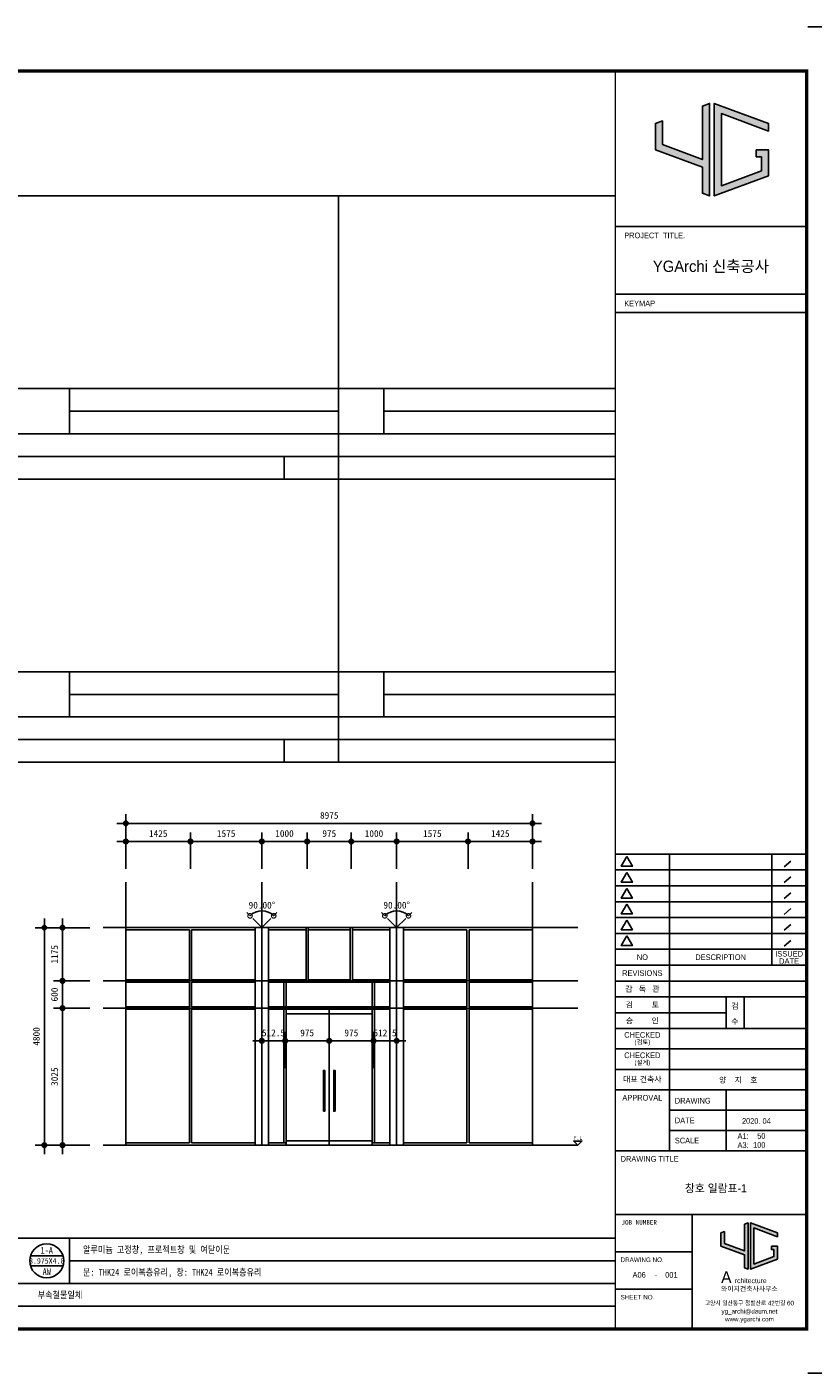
# Model space of a CAD drawing. Header units: millimetres. Extents: x 3445018 to 4174071, y -6064565 to -5122887.
# Tile 39 of 192: x 3693338 to 3710689, y -5615915 to -5586215. Entities that reach past the tile are written whole.
import ezdxf
from ezdxf.enums import TextEntityAlignment as Align

# ---------------------------------------------------------------- set-up
doc = ezdxf.new("R2010")
doc.units = ezdxf.units.MM
doc.header["$MEASUREMENT"] = 0
doc.linetypes.add('CEN', pattern=[66, 60, -2, 2, -2])
doc.layers.get('0').update_dxf_attribs({"linetype": 'CONTINUOUS'})
doc.layers.get('DEFPOINTS').update_dxf_attribs({"linetype": 'CONTINUOUS'})
for name, color, linetype in [('0-TEX(타이틀)', 2, 'CONTINUOUS'), ('3', 3, 'CONTINUOUS'), ('A_GE_CEN', 1, 'CEN'), ('A_GE_DIM', 7, 'CONTINUOUS'), ('A_GE_FORM', 7, 'CONTINUOUS'), ('A_GE_TEXT', 3, 'CONTINUOUS'), ('AA-XXXX-SYM', 7, 'CONTINUOUS'), ('AA-XXXX-TEXT', 3, 'CONTINUOUS'), ('AA-XXXX-창호부호', 7, 'CONTINUOUS'), ('DIM', 7, 'CONTINUOUS'), ('TABLE', 7, 'CONTINUOUS'), ('WIN1', 4, 'CONTINUOUS'), ('WIN2', 9, 'CONTINUOUS')]:
    doc.layers.add(name, color=color, linetype=linetype)
doc.styles.add('HL-S1', font='txt')
doc.styles.add('HY울릉도 L', font='txt')
doc.styles.add('SDP-S', font='txt')
doc.styles.add('굴림', font='txt')
doc.styles.add('나눔고딕', font='txt')
doc.styles.add('돋움', font='txt')
doc.styles.add('스타일1', font='HYWULM.TTF')
doc.dimstyles.new('HL-100', dxfattribs={"dimscale": 100, "dimtxt": 3, "dimasz": 4, "dimexe": 2, "dimexo": 2, "dimgap": 1, "dimtad": 1, "dimdec": 0, "dimzin": 0, "dimlunit": 6, "dimtxsty": 'HL-S1', "dimblk": 'DOTSMALL', "dimcen": 4, "dimdle": 2, "dimclrd": 256, "dimclre": 256, "dimclrt": 4, "dimazin": 0, "dimtfac": 1, "dimtdec": 0, "dimtix": 1, "dimtmove": 2, "dimatfit": 3, "dimldrblk": 'DOTSMALL', "dimfxl": 1.5, "dimtolj": 1, "dimtzin": 0, "dimlwd": -1, "dimlwe": -1, "dimarcsym": 0})
doc.dimstyles.new('SMDI-3', dxfattribs={"dimtxt": 3, "dimasz": 1, "dimexe": 2, "dimexo": 3, "dimgap": 1, "dimtad": 1, "dimdsep": 46, "dimtxsty": 'HY울릉도 L', "dimblk": 'Z_DOT', "dimcen": 2.5, "dimdle": 1.5, "dimclrd": 1, "dimclre": 1, "dimclrt": 2, "dimadec": 0, "dimazin": 0, "dimtfac": 1, "dimtix": 1, "dimtmove": 2, "dimatfit": 3, "dimldrblk": 'Z_DOT', "dimfxl": 2, "dimtvp": 1, "dimtolj": 1, "dimtzin": 0, "dimarcsym": 0})

# ---------------------------------------------------------------- blocks, each defined once
blk = doc.blocks.new('_DotSmall')
at = {"color": 0, "linetype": 'ByBlock', "const_width": 0.5}
blk.add_lwpolyline([(-0.0625, 0, 1), (0.0625, 0, 1)], format="xyb", close=True, dxfattribs=at)
blk = doc.blocks.new('*D134')
at = {"layer": 'A_GE_DIM', "transparency": 16777216}
for p, q in [((2745605, -5005459), (2745543, -5005398)), ((2746146, -5005459), (2746208, -5005398))]:
    blk.add_line(p, q, dxfattribs=at)
blk.add_arc((2745876, -5005730), 370, 45, 135, dxfattribs=at)
at = {"layer": 'DEFPOINTS', "color": 0, "transparency": 16777216}
for p in [(2745676, -5005530), (2745971, -5005373), (2746076, -5005530), (2745876, -5005730), (2745876, -5005730)]:
    blk.add_point(p, dxfattribs=at)
at = {"layer": 'A_GE_DIM', "transparency": 16777216, "xscale": 200, "yscale": 200, "zscale": 200}
for p, rotation in [((2745614, -5005469), 224.9999999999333), ((2746137, -5005469), 314.9999999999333)]:
    blk.add_blockref('_DotSmall', p, dxfattribs=dict(at, rotation=rotation))
at = {"layer": 'A_GE_DIM', "color": 4, "transparency": 16777216, "insert": (2745876, -5005235), "char_height": 150, "attachment_point": 5, "style": 'HL-S1'}
blk.add_mtext('\\A1;90.00°', dxfattribs=at)
blk = doc.blocks.new('*D135')
at = {"layer": 'A_GE_DIM', "transparency": 16777216}
for p, q in [((2742630, -5005459), (2742568, -5005398)), ((2743171, -5005459), (2743233, -5005398))]:
    blk.add_line(p, q, dxfattribs=at)
blk.add_arc((2742901, -5005730), 370, 45, 135, dxfattribs=at)
at = {"layer": 'DEFPOINTS', "color": 0, "transparency": 16777216}
for p in [(2742701, -5005530), (2742996, -5005373), (2743101, -5005530), (2742901, -5005730), (2742901, -5005730)]:
    blk.add_point(p, dxfattribs=at)
at = {"layer": 'A_GE_DIM', "transparency": 16777216, "xscale": 200, "yscale": 200, "zscale": 200}
for p, rotation in [((2742639, -5005469), 224.9999999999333), ((2743162, -5005469), 314.9999999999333)]:
    blk.add_blockref('_DotSmall', p, dxfattribs=dict(at, rotation=rotation))
at = {"layer": 'A_GE_DIM', "color": 4, "transparency": 16777216, "insert": (2742901, -5005235), "char_height": 150, "attachment_point": 5, "style": 'HL-S1'}
blk.add_mtext('\\A1;90.00°', dxfattribs=at)
blk = doc.blocks.new('창호부호')
at = {"layer": 'AA-XXXX-창호부호'}
for p, q in [((-286, 90), (286, 90)), ((-286, -90), (286, -90))]:
    blk.add_line(p, q, dxfattribs=at)
blk.add_circle((0, 0), 300, dxfattribs=at)
at = {"layer": 'AA-XXXX-창호부호', "color": 3, "width": 0.85}
blk.add_attdef('NO', text='', height=120, dxfattribs=at).set_placement((0, 90), align=Align.BOTTOM_CENTER)
at = {"layer": 'AA-XXXX-창호부호', "color": 4, "width": 0.85}
blk.add_attdef('규격', text='', height=120, dxfattribs=at).set_placement((0, 0), align=Align.MIDDLE)
at = {"layer": 'AA-XXXX-창호부호', "color": 3, "width": 0.85}
blk.add_attdef('창호', text='', height=120, dxfattribs=at).set_placement((0, -130), align=Align.TOP_CENTER)
blk = doc.blocks.new('werwwerw')
at = {"true_color": 0xf50000}
h = blk.add_hatch(color=1, dxfattribs=at)
h.dxf.hatch_style = 1
h.paths.add_polyline_path([(1770.34, 1804.71), (1770.34, 1809.72), (1768.84, 1809.16), (1768.84, 1803.61), (1778.84, 1799.9), (1778.84, 1794.35), (1780.34, 1793.79), (1780.34, 1813.42), (1778.84, 1812.87), (1778.84, 1801.5)])
h.paths.add_polyline_path([(1782.84, 1811.27), (1792.84, 1807.56), (1792.84, 1809.16), (1781.34, 1813.42), (1781.34, 1793.79), (1792.84, 1798.05), (1792.84, 1803.61), (1790.24, 1803.61), (1790.24, 1802.11), (1791.34, 1802.11), (1791.34, 1799.09), (1782.84, 1795.95)])
at = {"color": 1, "true_color": 0xf50000}
for points in [[(1770.34, 1809.72), (1768.84, 1809.16), (1768.84, 1803.61), (1778.84, 1799.9), (1778.84, 1794.35), (1780.34, 1793.79), (1780.34, 1813.42), (1778.84, 1812.87), (1778.84, 1801.5), (1770.34, 1804.71), (1770.34, 1809.72), (1768.84, 1809.16)], [(1790.24, 1803.61), (1792.84, 1803.61), (1792.84, 1798.05), (1781.34, 1793.79), (1781.34, 1813.42), (1792.84, 1809.16), (1792.84, 1807.56), (1782.84, 1811.27), (1782.84, 1795.95), (1791.34, 1799.09), (1791.34, 1802.11), (1790.24, 1802.11), (1790.24, 1802.11), (1790.24, 1803.61)]]:
    blk.add_lwpolyline(points, dxfattribs=at)
at = {"color": 1, "true_color": 0xf50000, "insert": (1768.9, 1792.85), "char_height": 5, "attachment_point": 1}
blk.add_mtext_dynamic_manual_height_columns('{\\fBroadway|b0|i0|c0|p82;A}', width=3.0726, gutter_width=12.5, heights=[0], dxfattribs=at)
at = {"insert": (1774.73, 1789.95), "char_height": 2.1, "attachment_point": 1}
blk.add_mtext_dynamic_manual_height_columns('{\\fBroadway|b0|i0|c0|p82;rchitecture}', width=17.5999, gutter_width=12.5, heights=[0], dxfattribs=at)
blk = doc.blocks.new('sheet _서영')
at = {"true_color": 0xf50000}
h = blk.add_hatch(color=1, dxfattribs=at)
h.dxf.hatch_style = 1
h.paths.add_polyline_path([(-361932.13, -1058516.3), (-361932.13, -1058505.89), (-361935.25, -1058507.04), (-361935.25, -1058518.6), (-361914.45, -1058526.3), (-361914.45, -1058537.86), (-361911.33, -1058539.01), (-361911.33, -1058498.18), (-361914.45, -1058499.34), (-361914.45, -1058522.97)])
h.paths.add_polyline_path([(-361906.13, -1058502.67), (-361885.33, -1058510.37), (-361885.33, -1058507.04), (-361909.25, -1058498.18), (-361909.25, -1058539.01), (-361885.33, -1058530.15), (-361885.33, -1058518.6), (-361890.73, -1058518.6), (-361890.73, -1058521.72), (-361888.45, -1058521.72), (-361888.45, -1058527.98), (-361906.13, -1058534.53)])
at = {"color": 1, "true_color": 0xf50000}
for points in [[(-361932.13, -1058505.89), (-361935.25, -1058507.04), (-361935.25, -1058518.6), (-361914.45, -1058526.3), (-361914.45, -1058537.86), (-361911.33, -1058539.01), (-361911.33, -1058498.18), (-361914.45, -1058499.34), (-361914.45, -1058522.97), (-361932.13, -1058516.3), (-361932.13, -1058505.89), (-361935.25, -1058507.04)], [(-361890.73, -1058518.6), (-361885.33, -1058518.6), (-361885.33, -1058530.15), (-361909.25, -1058539.01), (-361909.25, -1058498.18), (-361885.33, -1058507.04), (-361885.33, -1058510.37), (-361906.13, -1058502.67), (-361906.13, -1058534.53), (-361888.45, -1058527.98), (-361888.45, -1058521.72), (-361890.73, -1058521.72), (-361890.73, -1058521.72), (-361890.73, -1058518.6)]]:
    blk.add_lwpolyline(points, dxfattribs=at)
at = {"layer": 'A_GE_FORM'}
for p, q in [((-361848.99, -1058464.44), (-361867.99, -1058464.44)), ((-361848.99, -1059058.43), (-361867.99, -1059058.43))]:
    blk.add_line(p, q, dxfattribs=at)
at = {"layer": 'A_GE_FORM', "color": 161}
for p, q in [((-361952.99, -1058552.43), (-361868.99, -1058552.43)), ((-361952.99, -1058582.43), (-361868.99, -1058582.43)), ((-361952.99, -1058590.43), (-361868.99, -1058590.43)), ((-361952.99, -1058829.43), (-361868.89, -1058829.43)), ((-361928.99, -1058960.43), (-361928.99, -1058829.43)), ((-361883.91, -1058878.43), (-361883.91, -1058829.43)), ((-361875.5, -1058832.51), (-361878.46, -1058835.03)), ((-361952.99, -1058836.43), (-361868.89, -1058836.43)), ((-361875.5, -1058839.51), (-361878.46, -1058842.03)), ((-361952.99, -1058843.43), (-361868.89, -1058843.43)), ((-361875.5, -1058846.51), (-361878.46, -1058849.03)), ((-361952.99, -1058850.43), (-361868.89, -1058850.43)), ((-361952.99, -1058857.43), (-361868.89, -1058857.43)), ((-361875.5, -1058853.51), (-361878.46, -1058856.03)), ((-361875.5, -1058860.51), (-361878.46, -1058863.03)), ((-361952.99, -1058864.43), (-361868.89, -1058864.43)), ((-361875.5, -1058867.51), (-361878.46, -1058870.03)), ((-361952.99, -1058871.43), (-361868.89, -1058871.43)), ((-361952.99, -1058878.43), (-361868.49, -1058878.43)), ((-361952.99, -1058885.43), (-361868.49, -1058885.43)), ((-361952.99, -1058892.43), (-361868.49, -1058892.43)), ((-361903.99, -1058906.43), (-361903.99, -1058892.43)), ((-361895.99, -1058906.43), (-361895.99, -1058892.43)), ((-361952.99, -1058899.43), (-361903.99, -1058899.43)), ((-361952.99, -1058906.43), (-361868.49, -1058906.43)), ((-361952.99, -1058915.43), (-361868.49, -1058915.43)), ((-361952.99, -1058924.43), (-361868.49, -1058924.43)), ((-361952.99, -1058933.43), (-361868.49, -1058933.43)), ((-361903.99, -1058960.43), (-361903.99, -1058933.43)), ((-361928.99, -1058942.43), (-361868.49, -1058942.43)), ((-361928.99, -1058951.43), (-361868.49, -1058951.43)), ((-361952.99, -1058960.43), (-361868.49, -1058960.43)), ((-361952.99, -1058988.43), (-361868.49, -1058988.43)), ((-361918.99, -1059038.93), (-361918.99, -1058988.43)), ((-361952.99, -1059004.93), (-361918.99, -1059004.93)), ((-361952.99, -1059021.43), (-361918.99, -1059021.43))]:
    blk.add_line(p, q, dxfattribs=at)
at = {"layer": 'A_GE_FORM', "const_width": 1.5}
blk.add_lwpolyline([(-361868.49, -1059038.93), (-362670.49, -1059038.93), (-362670.49, -1058483.93), (-361868.49, -1058483.93)], close=True, dxfattribs=at)
at = {"layer": 'A_GE_FORM', "const_width": 0.6}
blk.add_lwpolyline([(-361952.99, -1059038.93), (-361952.99, -1058483.93)], dxfattribs=at)
at = {"layer": 'A_GE_FORM', "color": 7}
for points in [[(-361947.88, -1058830.55), (-361950.34, -1058834.82), (-361945.41, -1058834.82)], [(-361947.88, -1058837.55), (-361950.34, -1058841.82), (-361945.41, -1058841.82)], [(-361947.88, -1058844.55), (-361950.34, -1058848.82), (-361945.41, -1058848.82)], [(-361947.88, -1058851.55), (-361950.34, -1058855.82), (-361945.41, -1058855.82)], [(-361947.88, -1058858.55), (-361950.34, -1058862.82), (-361945.41, -1058862.82)], [(-361947.88, -1058865.55), (-361950.34, -1058869.82), (-361945.41, -1058869.82)]]:
    blk.add_lwpolyline(points, close=True, dxfattribs=at)
at = {"xscale": 1.04, "yscale": 1.04, "zscale": 1.04}
blk.add_blockref('werwwerw', (-363745.9, -1060878.12), dxfattribs=at)
at = {"insert": (-361906.28, -1059020.17), "char_height": 2.16, "attachment_point": 1, "line_spacing_factor": 0.9, "style": '스타일1'}
blk.add_mtext_dynamic_manual_height_columns('{\\f이사만루체 Medium|b0|i0|c129|p2;와이지건축사사무소}', width=30.417, gutter_width=10, heights=[0], dxfattribs=at)
at = {"layer": 'A_GE_TEXT'}
for s, height, style, p in [('PROJECT  TITLE.', 2.5, '돋움', (-361948.99, -1058556.43)), ('KEYMAP', 2.5, '돋움', (-361948.99, -1058586.43)), ('DRAWING', 2.5, '돋움', (-361926.65, -1058938.25)), ('DATE', 2.5, '돋움', (-361926.65, -1058946.92)), ('A1:', 2.5, '돋움', (-361898.99, -1058953.83)), ('SCALE', 2.5, '돋움', (-361926.65, -1058955.83)), ('A3:', 2.5, '돋움', (-361898.99, -1058957.83)), ('DRAWING TITLE', 2.5, '돋움', (-361950.58, -1058963.93)), ('JOB NUMBER', 2, '나눔고딕', (-361950.2, -1058991.93)), ('DRAWING NO.', 2, '돋움', (-361950.59, -1059008.43)), ('SHEET NO.', 2, '돋움', (-361950.59, -1059024.93))]:
    blk.add_text(s, height=height, dxfattribs=dict(at, style=style)).set_placement(p, align=Align.MIDDLE_LEFT)
for s, height, style, p in [('YGArchi 신축공사', 5, '굴림', (-361910.74, -1058570.06)), ('NO', 2.5, '돋움', (-361940.99, -1058874.93)), ('DESCRIPTION', 2.5, '돋움', (-361906.45, -1058874.93)), ('ISSUED', 2.4, '돋움', (-361876.2, -1058873.45)), ('DATE', 2.4, '돋움', (-361876.2, -1058876.65)), ('REVISIONS', 2.5, '돋움', (-361940.99, -1058881.93)), ('감   독   관', 2.5, '돋움', (-361940.99, -1058888.93)), ('검         토', 2.5, '돋움', (-361940.99, -1058895.93)), ('승         인', 2.5, '돋움', (-361940.99, -1058902.93)), ('CHECKED', 2.5, '돋움', (-361940.99, -1058909.21)), ('(검토)', 2, '돋움', (-361940.99, -1058912.39)), ('CHECKED', 2.5, '돋움', (-361940.99, -1058918.21)), ('(설계)', 2, '돋움', (-361940.99, -1058921.39)), ('대표 건축사', 2.5, '돋움', (-361940.99, -1058928.78)), ('APPROVAL', 2.5, '돋움', (-361940.99, -1058936.93)), ('-', 2.5, '나눔고딕', (-361934.99, -1059014.93))]:
    blk.add_text(s, height=height, dxfattribs=dict(at, style=style)).set_placement(p, align=Align.MIDDLE_CENTER)
at = {"layer": 'A_GE_TEXT', "style": '돋움'}
for s, p in [('검', (-361901.77, -1058897.75)), ('수', (-361901.77, -1058904.47))]:
    blk.add_text(s, height=2.5, dxfattribs=at).set_placement(p)
at = {"layer": 'A_GE_TEXT', "style": '돋움', "width": 0.9}
for s, p in [('고양시 일산동구 정발산로 42번길 60', (-361893.74, -1059027.54)), ('yg_archi@daum.net', (-361893.74, -1059031.18)), ('www.ygarchi.com', (-361893.74, -1059034.62))]:
    blk.add_text(s, height=2, dxfattribs=at).set_placement(p, align=Align.MIDDLE_CENTER)
blk = doc.blocks.new('Z_DOT')
at = {"layer": 'DIM', "color": 1, "ltscale": 3}
for p, q in [((-2, 0), (2, 0)), ((0, -2), (0, 2))]:
    blk.add_line(p, q, dxfattribs=at)
for radius in [0.5, 0.25]:
    blk.add_circle((0, 0), radius, dxfattribs=at)
blk = doc.blocks.new('*D827')
at = {"layer": 'DEFPOINTS', "color": 0, "ltscale": 3, "transparency": 16777216}
for p in [(3695523, -5603787), (3695523, -5605087), (3704498, -5605088)]:
    blk.add_point(p, dxfattribs=at)
at = {"layer": 'DIM', "color": 1, "lineweight": -2, "ltscale": 3, "transparency": 16777216}
for p, q in [((3695523, -5604787), (3695523, -5603587)), ((3704398, -5603787), (3695623, -5603787)), ((3704498, -5604788), (3704498, -5603587))]:
    blk.add_line(p, q, dxfattribs=at)
at = {"layer": 'DIM', "color": 1, "lineweight": -2, "ltscale": 3, "transparency": 16777216, "xscale": 100, "yscale": 100, "zscale": 100, "rotation": 180}
blk.add_blockref('Z_DOT', (3695523, -5603787), dxfattribs=at)
at = {"layer": 'DIM', "color": 1, "lineweight": -2, "ltscale": 3, "transparency": 16777216, "xscale": 100, "yscale": 100, "zscale": 100}
blk.add_blockref('Z_DOT', (3704498, -5603787), dxfattribs=at)
at = {"layer": 'DIM', "color": 2, "ltscale": 3, "transparency": 16777216, "insert": (3700011, -5603612), "char_height": 150, "attachment_point": 5, "style": 'SDP-S'}
blk.add_mtext('\\A1;8975', dxfattribs=at)
blk = doc.blocks.new('*D828')
at = {"layer": 'DEFPOINTS', "color": 0, "ltscale": 3, "transparency": 16777216}
for p in [(3696948, -5604187), (3695523, -5605087), (3696948, -5605087)]:
    blk.add_point(p, dxfattribs=at)
at = {"layer": 'DIM', "color": 1, "lineweight": -2, "ltscale": 3, "transparency": 16777216}
for p, q in [((3695523, -5604787), (3695523, -5603987)), ((3696948, -5604787), (3696948, -5603987)), ((3695623, -5604187), (3696848, -5604187))]:
    blk.add_line(p, q, dxfattribs=at)
at = {"layer": 'DIM', "color": 1, "lineweight": -2, "ltscale": 3, "transparency": 16777216, "xscale": 100, "yscale": 100, "zscale": 100, "rotation": 180}
blk.add_blockref('Z_DOT', (3695523, -5604187), dxfattribs=at)
at = {"layer": 'DIM', "color": 1, "lineweight": -2, "ltscale": 3, "transparency": 16777216, "xscale": 100, "yscale": 100, "zscale": 100}
blk.add_blockref('Z_DOT', (3696948, -5604187), dxfattribs=at)
at = {"layer": 'DIM', "color": 2, "ltscale": 3, "transparency": 16777216, "insert": (3696236, -5604012), "char_height": 150, "attachment_point": 5, "style": 'SDP-S'}
blk.add_mtext('\\A1;1425', dxfattribs=at)
blk = doc.blocks.new('*D829')
at = {"layer": 'DEFPOINTS', "color": 0, "ltscale": 3, "transparency": 16777216}
for p in [(3695023, -5606088), (3693723, -5610888), (3695023, -5610888)]:
    blk.add_point(p, dxfattribs=at)
at = {"layer": 'DIM', "color": 1, "lineweight": -2, "ltscale": 3, "transparency": 16777216}
for p, q in [((3694723, -5606088), (3693523, -5606088)), ((3693723, -5606188), (3693723, -5610788)), ((3694723, -5610888), (3693523, -5610888))]:
    blk.add_line(p, q, dxfattribs=at)
at = {"layer": 'DIM', "color": 1, "lineweight": -2, "ltscale": 3, "transparency": 16777216, "xscale": 100, "yscale": 100, "zscale": 100}
for p, rotation in [((3693723, -5606088), 90), ((3693723, -5610888), 270)]:
    blk.add_blockref('Z_DOT', p, dxfattribs=dict(at, rotation=rotation))
at = {"layer": 'DIM', "color": 2, "ltscale": 3, "transparency": 16777216, "insert": (3693548, -5608488), "char_height": 150, "attachment_point": 5, "rotation": 90, "style": 'SDP-S'}
blk.add_mtext('\\A1;4800', dxfattribs=at)
blk = doc.blocks.new('*D830')
at = {"layer": 'DEFPOINTS', "color": 0, "ltscale": 3, "transparency": 16777216}
for p in [(3695023, -5607263), (3694123, -5607863), (3695023, -5607863)]:
    blk.add_point(p, dxfattribs=at)
at = {"layer": 'DIM', "color": 1, "lineweight": -2, "ltscale": 3, "transparency": 16777216}
for p, q in [((3694723, -5607263), (3693923, -5607263)), ((3694123, -5607363), (3694123, -5607763)), ((3694723, -5607863), (3693923, -5607863))]:
    blk.add_line(p, q, dxfattribs=at)
at = {"layer": 'DIM', "color": 1, "lineweight": -2, "ltscale": 3, "transparency": 16777216, "xscale": 100, "yscale": 100, "zscale": 100}
for p, rotation in [((3694123, -5607263), 90), ((3694123, -5607863), 270)]:
    blk.add_blockref('Z_DOT', p, dxfattribs=dict(at, rotation=rotation))
at = {"layer": 'DIM', "color": 2, "ltscale": 3, "transparency": 16777216, "insert": (3693948, -5607563), "char_height": 150, "attachment_point": 5, "rotation": 90, "style": 'SDP-S'}
blk.add_mtext('\\A1;600', dxfattribs=at)
blk = doc.blocks.new('*D831')
at = {"layer": 'DEFPOINTS', "color": 0, "ltscale": 3, "transparency": 16777216}
for p in [(3695023, -5606088), (3694123, -5607263), (3695023, -5607263)]:
    blk.add_point(p, dxfattribs=at)
at = {"layer": 'DIM', "color": 1, "lineweight": -2, "ltscale": 3, "transparency": 16777216}
for p, q in [((3694723, -5606088), (3693923, -5606088)), ((3694123, -5606188), (3694123, -5607163)), ((3694723, -5607263), (3693923, -5607263))]:
    blk.add_line(p, q, dxfattribs=at)
at = {"layer": 'DIM', "color": 1, "lineweight": -2, "ltscale": 3, "transparency": 16777216, "xscale": 100, "yscale": 100, "zscale": 100}
for p, rotation in [((3694123, -5606088), 90), ((3694123, -5607263), 270)]:
    blk.add_blockref('Z_DOT', p, dxfattribs=dict(at, rotation=rotation))
at = {"layer": 'DIM', "color": 2, "ltscale": 3, "transparency": 16777216, "insert": (3693948, -5606675), "char_height": 150, "attachment_point": 5, "rotation": 90, "style": 'SDP-S'}
blk.add_mtext('\\A1;1175', dxfattribs=at)
blk = doc.blocks.new('*D832')
at = {"layer": 'DEFPOINTS', "color": 0, "ltscale": 3, "transparency": 16777216}
for p in [(3695023, -5607863), (3694123, -5610888), (3695023, -5610888)]:
    blk.add_point(p, dxfattribs=at)
at = {"layer": 'DIM', "color": 1, "lineweight": -2, "ltscale": 3, "transparency": 16777216}
for p, q in [((3694723, -5607863), (3693923, -5607863)), ((3694123, -5607963), (3694123, -5610788)), ((3694723, -5610888), (3693923, -5610888))]:
    blk.add_line(p, q, dxfattribs=at)
at = {"layer": 'DIM', "color": 1, "lineweight": -2, "ltscale": 3, "transparency": 16777216, "xscale": 100, "yscale": 100, "zscale": 100}
for p, rotation in [((3694123, -5607863), 90), ((3694123, -5610888), 270)]:
    blk.add_blockref('Z_DOT', p, dxfattribs=dict(at, rotation=rotation))
at = {"layer": 'DIM', "color": 2, "ltscale": 3, "transparency": 16777216, "insert": (3693948, -5609375), "char_height": 150, "attachment_point": 5, "rotation": 90, "style": 'SDP-S'}
blk.add_mtext('\\A1;3025', dxfattribs=at)
blk = doc.blocks.new('*D833')
at = {"layer": 'DEFPOINTS', "color": 0, "ltscale": 3, "transparency": 16777216}
for p in [(3698523, -5604187), (3696948, -5605087), (3698523, -5605087)]:
    blk.add_point(p, dxfattribs=at)
at = {"layer": 'DIM', "color": 1, "lineweight": -2, "ltscale": 3, "transparency": 16777216}
for p, q in [((3696948, -5604787), (3696948, -5603987)), ((3698523, -5604787), (3698523, -5603987)), ((3697048, -5604187), (3698423, -5604187))]:
    blk.add_line(p, q, dxfattribs=at)
at = {"layer": 'DIM', "color": 1, "lineweight": -2, "ltscale": 3, "transparency": 16777216, "xscale": 100, "yscale": 100, "zscale": 100, "rotation": 180}
blk.add_blockref('Z_DOT', (3696948, -5604187), dxfattribs=at)
at = {"layer": 'DIM', "color": 1, "lineweight": -2, "ltscale": 3, "transparency": 16777216, "xscale": 100, "yscale": 100, "zscale": 100}
blk.add_blockref('Z_DOT', (3698523, -5604187), dxfattribs=at)
at = {"layer": 'DIM', "color": 2, "ltscale": 3, "transparency": 16777216, "insert": (3697736, -5604012), "char_height": 150, "attachment_point": 5, "style": 'SDP-S'}
blk.add_mtext('\\A1;1575', dxfattribs=at)
blk = doc.blocks.new('*D834')
at = {"layer": 'DEFPOINTS', "color": 0, "ltscale": 3, "transparency": 16777216}
for p in [(3699523, -5604187), (3698523, -5605087), (3699523, -5605088)]:
    blk.add_point(p, dxfattribs=at)
at = {"layer": 'DIM', "color": 1, "lineweight": -2, "ltscale": 3, "transparency": 16777216}
for p, q in [((3698523, -5604787), (3698523, -5603987)), ((3699523, -5604788), (3699523, -5603987)), ((3698623, -5604187), (3699423, -5604187))]:
    blk.add_line(p, q, dxfattribs=at)
at = {"layer": 'DIM', "color": 1, "lineweight": -2, "ltscale": 3, "transparency": 16777216, "xscale": 100, "yscale": 100, "zscale": 100, "rotation": 180}
blk.add_blockref('Z_DOT', (3698523, -5604187), dxfattribs=at)
at = {"layer": 'DIM', "color": 1, "lineweight": -2, "ltscale": 3, "transparency": 16777216, "xscale": 100, "yscale": 100, "zscale": 100}
blk.add_blockref('Z_DOT', (3699523, -5604187), dxfattribs=at)
at = {"layer": 'DIM', "color": 2, "ltscale": 3, "transparency": 16777216, "insert": (3699023, -5604012), "char_height": 150, "attachment_point": 5, "style": 'SDP-S'}
blk.add_mtext('\\A1;1000', dxfattribs=at)
blk = doc.blocks.new('*D835')
at = {"layer": 'DEFPOINTS', "color": 0, "ltscale": 3, "transparency": 16777216}
for p in [(3700498, -5604187), (3699523, -5605087), (3700498, -5605088)]:
    blk.add_point(p, dxfattribs=at)
at = {"layer": 'DIM', "color": 1, "lineweight": -2, "ltscale": 3, "transparency": 16777216}
for p, q in [((3699523, -5604787), (3699523, -5603987)), ((3700498, -5604788), (3700498, -5603987)), ((3699623, -5604187), (3700398, -5604187))]:
    blk.add_line(p, q, dxfattribs=at)
at = {"layer": 'DIM', "color": 1, "lineweight": -2, "ltscale": 3, "transparency": 16777216, "xscale": 100, "yscale": 100, "zscale": 100, "rotation": 180}
blk.add_blockref('Z_DOT', (3699523, -5604187), dxfattribs=at)
at = {"layer": 'DIM', "color": 1, "lineweight": -2, "ltscale": 3, "transparency": 16777216, "xscale": 100, "yscale": 100, "zscale": 100}
blk.add_blockref('Z_DOT', (3700498, -5604187), dxfattribs=at)
at = {"layer": 'DIM', "color": 2, "ltscale": 3, "transparency": 16777216, "insert": (3700011, -5604012), "char_height": 150, "attachment_point": 5, "style": 'SDP-S'}
blk.add_mtext('\\A1;975', dxfattribs=at)
blk = doc.blocks.new('*D836')
at = {"layer": 'DEFPOINTS', "color": 0, "ltscale": 3, "transparency": 16777216}
for p in [(3701498, -5604187), (3700498, -5605087), (3701498, -5605088)]:
    blk.add_point(p, dxfattribs=at)
at = {"layer": 'DIM', "color": 1, "lineweight": -2, "ltscale": 3, "transparency": 16777216}
for p, q in [((3700498, -5604787), (3700498, -5603987)), ((3701498, -5604788), (3701498, -5603987)), ((3700598, -5604187), (3701398, -5604187))]:
    blk.add_line(p, q, dxfattribs=at)
at = {"layer": 'DIM', "color": 1, "lineweight": -2, "ltscale": 3, "transparency": 16777216, "xscale": 100, "yscale": 100, "zscale": 100, "rotation": 180}
blk.add_blockref('Z_DOT', (3700498, -5604187), dxfattribs=at)
at = {"layer": 'DIM', "color": 1, "lineweight": -2, "ltscale": 3, "transparency": 16777216, "xscale": 100, "yscale": 100, "zscale": 100}
blk.add_blockref('Z_DOT', (3701498, -5604187), dxfattribs=at)
at = {"layer": 'DIM', "color": 2, "ltscale": 3, "transparency": 16777216, "insert": (3700998, -5604012), "char_height": 150, "attachment_point": 5, "style": 'SDP-S'}
blk.add_mtext('\\A1;1000', dxfattribs=at)
blk = doc.blocks.new('*D837')
at = {"layer": 'DEFPOINTS', "color": 0, "ltscale": 3, "transparency": 16777216}
for p in [(3703073, -5604188), (3701498, -5605088), (3703073, -5605088)]:
    blk.add_point(p, dxfattribs=at)
at = {"layer": 'DIM', "color": 1, "lineweight": -2, "ltscale": 3, "transparency": 16777216}
for p, q in [((3701498, -5604788), (3701498, -5603988)), ((3703073, -5604788), (3703073, -5603988)), ((3701598, -5604188), (3702973, -5604188))]:
    blk.add_line(p, q, dxfattribs=at)
at = {"layer": 'DIM', "color": 1, "lineweight": -2, "ltscale": 3, "transparency": 16777216, "xscale": 100, "yscale": 100, "zscale": 100, "rotation": 180}
blk.add_blockref('Z_DOT', (3701498, -5604188), dxfattribs=at)
at = {"layer": 'DIM', "color": 1, "lineweight": -2, "ltscale": 3, "transparency": 16777216, "xscale": 100, "yscale": 100, "zscale": 100}
blk.add_blockref('Z_DOT', (3703073, -5604188), dxfattribs=at)
at = {"layer": 'DIM', "color": 2, "ltscale": 3, "transparency": 16777216, "insert": (3702286, -5604013), "char_height": 150, "attachment_point": 5, "style": 'SDP-S'}
blk.add_mtext('\\A1;1575', dxfattribs=at)
blk = doc.blocks.new('*D838')
at = {"layer": 'DEFPOINTS', "color": 0, "ltscale": 3, "transparency": 16777216}
for p in [(3704498, -5604187), (3703073, -5605087), (3704498, -5605087)]:
    blk.add_point(p, dxfattribs=at)
at = {"layer": 'DIM', "color": 1, "lineweight": -2, "ltscale": 3, "transparency": 16777216}
for p, q in [((3703073, -5604787), (3703073, -5603987)), ((3704498, -5604787), (3704498, -5603987)), ((3703173, -5604187), (3704398, -5604187))]:
    blk.add_line(p, q, dxfattribs=at)
at = {"layer": 'DIM', "color": 1, "lineweight": -2, "ltscale": 3, "transparency": 16777216, "xscale": 100, "yscale": 100, "zscale": 100, "rotation": 180}
blk.add_blockref('Z_DOT', (3703073, -5604187), dxfattribs=at)
at = {"layer": 'DIM', "color": 1, "lineweight": -2, "ltscale": 3, "transparency": 16777216, "xscale": 100, "yscale": 100, "zscale": 100}
blk.add_blockref('Z_DOT', (3704498, -5604187), dxfattribs=at)
at = {"layer": 'DIM', "color": 2, "ltscale": 3, "transparency": 16777216, "insert": (3703786, -5604012), "char_height": 150, "attachment_point": 5, "style": 'SDP-S'}
blk.add_mtext('\\A1;1425', dxfattribs=at)
blk = doc.blocks.new('*D824')
at = {"layer": 'DEFPOINTS', "color": 0, "ltscale": 3, "transparency": 16777216}
for p in [(3699036, -5608584), (3698523, -5609484), (3699036, -5609485)]:
    blk.add_point(p, dxfattribs=at)
at = {"layer": 'DIM', "color": 1, "lineweight": -2, "ltscale": 3, "transparency": 16777216}
for p, q in [((3698523, -5609184), (3698523, -5608384)), ((3699036, -5609185), (3699036, -5608384)), ((3698423, -5608584), (3698323, -5608584)), ((3698523, -5608584), (3699036, -5608584)), ((3699136, -5608584), (3699236, -5608584))]:
    blk.add_line(p, q, dxfattribs=at)
at = {"layer": 'DIM', "color": 1, "lineweight": -2, "ltscale": 3, "transparency": 16777216, "xscale": 100, "yscale": 100, "zscale": 100}
blk.add_blockref('Z_DOT', (3698523, -5608584), dxfattribs=at)
at = {"layer": 'DIM', "color": 1, "lineweight": -2, "ltscale": 3, "transparency": 16777216, "xscale": 100, "yscale": 100, "zscale": 100, "rotation": 180}
blk.add_blockref('Z_DOT', (3699036, -5608584), dxfattribs=at)
at = {"layer": 'DIM', "color": 2, "ltscale": 3, "transparency": 16777216, "insert": (3698780, -5608409), "char_height": 150, "attachment_point": 5, "style": 'SDP-S'}
blk.add_mtext('\\A1;512.5', dxfattribs=at)
blk = doc.blocks.new('*D825')
at = {"layer": 'DEFPOINTS', "color": 0, "ltscale": 3, "transparency": 16777216}
for p in [(3700011, -5608585), (3699036, -5609485), (3700011, -5609486)]:
    blk.add_point(p, dxfattribs=at)
at = {"layer": 'DIM', "color": 1, "lineweight": -2, "ltscale": 3, "transparency": 16777216}
for p, q in [((3699036, -5609185), (3699036, -5608385)), ((3700011, -5609186), (3700011, -5608385)), ((3699136, -5608585), (3699911, -5608585))]:
    blk.add_line(p, q, dxfattribs=at)
at = {"layer": 'DIM', "color": 1, "lineweight": -2, "ltscale": 3, "transparency": 16777216, "xscale": 100, "yscale": 100, "zscale": 100, "rotation": 180}
blk.add_blockref('Z_DOT', (3699036, -5608585), dxfattribs=at)
at = {"layer": 'DIM', "color": 1, "lineweight": -2, "ltscale": 3, "transparency": 16777216, "xscale": 100, "yscale": 100, "zscale": 100}
blk.add_blockref('Z_DOT', (3700011, -5608585), dxfattribs=at)
at = {"layer": 'DIM', "color": 2, "ltscale": 3, "transparency": 16777216, "insert": (3699523, -5608410), "char_height": 150, "attachment_point": 5, "style": 'SDP-S'}
blk.add_mtext('\\A1;975', dxfattribs=at)
blk = doc.blocks.new('*D826')
at = {"layer": 'DEFPOINTS', "color": 0, "ltscale": 3, "transparency": 16777216}
for p in [(3700986, -5608585), (3700011, -5609485), (3700986, -5609486)]:
    blk.add_point(p, dxfattribs=at)
at = {"layer": 'DIM', "color": 1, "lineweight": -2, "ltscale": 3, "transparency": 16777216}
for p, q in [((3700011, -5609185), (3700011, -5608385)), ((3700986, -5609186), (3700986, -5608385)), ((3700111, -5608585), (3700886, -5608585))]:
    blk.add_line(p, q, dxfattribs=at)
at = {"layer": 'DIM', "color": 1, "lineweight": -2, "ltscale": 3, "transparency": 16777216, "xscale": 100, "yscale": 100, "zscale": 100, "rotation": 180}
blk.add_blockref('Z_DOT', (3700011, -5608585), dxfattribs=at)
at = {"layer": 'DIM', "color": 1, "lineweight": -2, "ltscale": 3, "transparency": 16777216, "xscale": 100, "yscale": 100, "zscale": 100}
blk.add_blockref('Z_DOT', (3700986, -5608585), dxfattribs=at)
at = {"layer": 'DIM', "color": 2, "ltscale": 3, "transparency": 16777216, "insert": (3700498, -5608410), "char_height": 150, "attachment_point": 5, "style": 'SDP-S'}
blk.add_mtext('\\A1;975', dxfattribs=at)
blk = doc.blocks.new('*D839')
at = {"layer": 'DEFPOINTS', "color": 0, "ltscale": 3, "transparency": 16777216}
for p in [(3701498, -5608585), (3700986, -5609485), (3701498, -5609486)]:
    blk.add_point(p, dxfattribs=at)
at = {"layer": 'DIM', "color": 1, "lineweight": -2, "ltscale": 3, "transparency": 16777216}
for p, q in [((3700986, -5609185), (3700986, -5608385)), ((3701498, -5609186), (3701498, -5608385)), ((3700886, -5608585), (3700786, -5608585)), ((3700986, -5608585), (3701498, -5608585)), ((3701598, -5608585), (3701698, -5608585))]:
    blk.add_line(p, q, dxfattribs=at)
at = {"layer": 'DIM', "color": 1, "lineweight": -2, "ltscale": 3, "transparency": 16777216, "xscale": 100, "yscale": 100, "zscale": 100}
blk.add_blockref('Z_DOT', (3700986, -5608585), dxfattribs=at)
at = {"layer": 'DIM', "color": 1, "lineweight": -2, "ltscale": 3, "transparency": 16777216, "xscale": 100, "yscale": 100, "zscale": 100, "rotation": 180}
blk.add_blockref('Z_DOT', (3701498, -5608585), dxfattribs=at)
at = {"layer": 'DIM', "color": 2, "ltscale": 3, "transparency": 16777216, "insert": (3701242, -5608410), "char_height": 150, "attachment_point": 5, "style": 'SDP-S'}
blk.add_mtext('\\A1;512.5', dxfattribs=at)
blk = doc.blocks.new('AW3-A')
at = {"layer": 'A_GE_DIM'}
for p, q in [((2742900.6, -5005730.1), (2742700.6, -5005530.1)), ((2742900.6, -5005730.1), (2743100.6, -5005530.1)), ((2745875.6, -5005730.1), (2745675.6, -5005530.1)), ((2745875.6, -5005730.1), (2746075.6, -5005530.1))]:
    blk.add_line(p, q, dxfattribs=at)
at = {"layer": 'WIN1', "ltscale": 200}
for p, q in [((2739900.6, -5005730.1), (2748875.6, -5005730.1)), ((2739900.6, -5005780.1), (2741300.6, -5005780.1)), ((2741300.6, -5005780.1), (2741300.6, -5006880.1)), ((2741350.6, -5005780.1), (2742750.6, -5005780.1)), ((2741350.6, -5005780.1), (2741350.6, -5006880.1)), ((2742750.6, -5005730.1), (2742750.6, -5010530.1)), ((2742900.6, -5005730.1), (2742900.6, -5006880.1)), ((2743050.6, -5005730.1), (2743050.6, -5006880.1)), ((2743050.6, -5005780.1), (2743875.6, -5005780.1)), ((2743875.6, -5005730.1), (2743875.6, -5006880.1)), ((2743925.6, -5005730.1), (2743925.6, -5006880.1)), ((2743925.6, -5005780.1), (2744850.6, -5005780.1)), ((2744850.6, -5005730.1), (2744850.6, -5006880.1)), ((2744900.6, -5005730.1), (2744900.6, -5006880.1)), ((2744900.6, -5005780.1), (2745725.6, -5005780.1)), ((2745725.6, -5005730.1), (2745725.6, -5006880.1)), ((2745875.6, -5005730.1), (2745875.6, -5006880.1)), ((2746025.6, -5005730.1), (2746025.6, -5010530.1)), ((2747425.6, -5005780.1), (2746025.6, -5005780.1)), ((2747425.6, -5005780.1), (2747425.6, -5006880.1)), ((2748875.6, -5005780.1), (2747475.6, -5005780.1)), ((2747475.6, -5005780.1), (2747475.6, -5006880.1)), ((2739900.6, -5006880.1), (2741300.6, -5006880.1)), ((2739900.6, -5006930.1), (2741300.6, -5006930.1)), ((2741300.6, -5006930.1), (2741300.6, -5007480.1)), ((2741350.6, -5006880.1), (2742750.6, -5006880.1)), ((2741350.6, -5006930.1), (2742750.6, -5006930.1)), ((2741350.6, -5006930.1), (2741350.6, -5007480.1)), ((2742900.6, -5006880.1), (2742900.6, -5010530.1)), ((2743050.6, -5006880.1), (2743050.6, -5010530.1)), ((2743050.6, -5006880.1), (2743875.6, -5006880.1)), ((2743050.6, -5006930.1), (2743875.6, -5006930.1)), ((2743388.1, -5006930.1), (2743388.1, -5010480.1)), ((2743438.1, -5006930.1), (2743438.1, -5010480.1)), ((2743875.6, -5006930.1), (2744900.6, -5006930.1)), ((2743925.6, -5006880.1), (2744850.6, -5006880.1)), ((2744900.6, -5006880.1), (2745725.6, -5006880.1)), ((2744900.6, -5006930.1), (2745725.6, -5006930.1)), ((2745338.1, -5006930.1), (2745338.1, -5010480.1)), ((2745388.1, -5006930.1), (2745388.1, -5010480.1)), ((2745725.6, -5006880.1), (2745725.6, -5010530.1)), ((2745875.6, -5006880.1), (2745875.6, -5010530.1)), ((2747425.6, -5006880.1), (2746025.6, -5006880.1)), ((2747425.6, -5006930.1), (2746025.6, -5006930.1)), ((2747425.6, -5006930.1), (2747425.6, -5007480.1)), ((2748875.6, -5006880.1), (2747475.6, -5006880.1)), ((2748875.6, -5006930.1), (2747475.6, -5006930.1)), ((2747475.6, -5006930.1), (2747475.6, -5007480.1)), ((2739900.6, -5007480.1), (2741300.6, -5007480.1)), ((2739900.6, -5007530.1), (2741300.6, -5007530.1)), ((2741300.6, -5007530.1), (2741300.6, -5010480.1)), ((2741350.6, -5007480.1), (2742750.6, -5007480.1)), ((2741350.6, -5007530.1), (2742750.6, -5007530.1)), ((2741350.6, -5007530.1), (2741350.6, -5010480.1)), ((2743050.6, -5007480.1), (2745725.6, -5007480.1)), ((2743050.6, -5007530.1), (2745725.6, -5007530.1)), ((2744388.1, -5007630.1), (2744388.1, -5010430.1)), ((2747425.6, -5007480.1), (2746025.6, -5007480.1)), ((2747425.6, -5007530.1), (2746025.6, -5007530.1)), ((2747425.6, -5007530.1), (2747425.6, -5010480.1)), ((2748875.6, -5007480.1), (2747475.6, -5007480.1)), ((2748875.6, -5007530.1), (2747475.6, -5007530.1)), ((2747475.6, -5007530.1), (2747475.6, -5010480.1)), ((2739900.6, -5010480.1), (2741300.6, -5010480.1)), ((2739900.6, -5010530.1), (2743438.1, -5010530.1)), ((2741350.6, -5010480.1), (2742750.6, -5010480.1)), ((2743050.6, -5010480.1), (2743438.1, -5010480.1)), ((2745338.1, -5010480.1), (2745725.6, -5010480.1)), ((2745338.1, -5010530.1), (2748875.6, -5010530.1)), ((2747425.6, -5010480.1), (2746025.6, -5010480.1)), ((2748875.6, -5010480.1), (2747475.6, -5010480.1))]:
    blk.add_line(p, q, dxfattribs=at)
for points in [[(2743438.1, -5007630.1), (2744388.1, -5007630.1), (2744388.1, -5007530.1), (2743438.1, -5007530.1)], [(2745338.1, -5007630.1), (2744388.1, -5007630.1), (2744388.1, -5007530.1), (2745338.1, -5007530.1)], [(2743438.1, -5010530.1), (2744388.1, -5010530.1), (2744388.1, -5010430.1), (2743438.1, -5010430.1)], [(2745338.1, -5010530.1), (2744388.1, -5010530.1), (2744388.1, -5010430.1), (2745338.1, -5010430.1)]]:
    blk.add_lwpolyline(points, close=True, dxfattribs=at)
at = {"layer": 'WIN2', "ltscale": 200}
for p, q in [((2739900.6, -5005730.1), (2739900.6, -5010530.1)), ((2748875.6, -5005730.1), (2748875.6, -5010530.1))]:
    blk.add_line(p, q, dxfattribs=at)
for points in [[(2744258.1, -5009780.1), (2744288.1, -5009780.1), (2744288.1, -5008880.1), (2744258.1, -5008880.1)], [(2744518.1, -5009780.1), (2744488.1, -5009780.1), (2744488.1, -5008880.1), (2744518.1, -5008880.1)]]:
    blk.add_lwpolyline(points, close=True, dxfattribs=at)
at = {"layer": 'A_GE_DIM'}
for base, line1, line2, picture, middle in [((2742996.3, -5005373), ((2742900.6, -5005730.1), (2743100.6, -5005530.1)), ((2742900.6, -5005730.1), (2742700.6, -5005530.1)), '*D135', (2742900.6, -5005235.3)), ((2745971.3, -5005373), ((2745875.6, -5005730.1), (2746075.6, -5005530.1)), ((2745875.6, -5005730.1), (2745675.6, -5005530.1)), '*D134', (2745875.6, -5005235.3))]:
    dim = blk.add_angular_dim_2l(base=base, line1=line1, line2=line2, dimstyle='HL-100', override={"dimscale": 50}, dxfattribs=at)
    dim.commit()
    dim.dimension.update_dxf_attribs({"geometry": picture, "text_midpoint": middle})

msp = doc.modelspace()

# ---------------------------------------------------------------- linework, layer by layer
at = {"layer": 'A_GE_CEN', "ltscale": 200}
for p, q in [((3695523.449, -5610887.709), (3695523.449, -5605087.709)), ((3698523.448, -5610887.709), (3698523.448, -5605087.709)), ((3701498.448, -5610887.709), (3701498.448, -5605087.709)), ((3704498.447, -5610887.709), (3704498.447, -5605087.709)), ((3695023.449, -5606087.709), (3705498.447, -5606087.709)), ((3695023.449, -5607262.709), (3705498.447, -5607262.709)), ((3695023.449, -5607862.709), (3705498.447, -5607862.709))]:
    msp.add_line(p, q, dxfattribs=at)
at = {"layer": 'AA-XXXX-SYM', "color": 1}
msp.add_line((3695023.449, -5610887.709), (3705498.447, -5610887.709), dxfattribs=at)
at = {"layer": 'AA-XXXX-SYM'}
msp.add_lwpolyline([(3705498.447, -5610887.709), (3705588.447, -5610797.709), (3705408.447, -5610797.709)], close=True, dxfattribs=at)
at = {"layer": 'TABLE', "color": 2, "ltscale": 0.25}
msp.add_line((3700218.4, -5589939.949), (3700218.4, -5602439.949), dxfattribs=at)
at = {"layer": 'TABLE', "color": 8}
for p, q in [((3670446.4, -5594189.949), (3706321.4, -5594189.949)), ((3694275.4, -5594189.949), (3694275.4, -5595189.949)), ((3701218.4, -5594189.949), (3701218.4, -5595189.949)), ((3694275.4, -5594689.949), (3700218.4, -5594689.949)), ((3701218.4, -5594689.949), (3706321.4, -5594689.949)), ((3670446.4, -5595189.949), (3706321.4, -5595189.949)), ((3670446.4, -5595689.949), (3706321.4, -5595689.949)), ((3699018.4, -5595689.949), (3699018.4, -5596189.949)), ((3670446.4, -5600439.949), (3706321.4, -5600439.949)), ((3694275.4, -5600439.949), (3694275.4, -5601439.949)), ((3701218.4, -5600439.949), (3701218.4, -5601439.949)), ((3694275.4, -5600939.949), (3700218.4, -5600939.949)), ((3701218.4, -5600939.949), (3706321.4, -5600939.949)), ((3670446.4, -5601439.949), (3706321.4, -5601439.949)), ((3670446.4, -5601939.949), (3706321.4, -5601939.949)), ((3699018.4, -5601939.949), (3699018.4, -5602439.949)), ((3670446.4, -5612939.949), (3706321.4, -5612939.949)), ((3694275.4, -5612939.949), (3694275.4, -5613939.949)), ((3694275.4, -5613439.949), (3706321.4, -5613439.949)), ((3670446.4, -5613939.949), (3706321.4, -5613939.949)), ((3670446.4, -5614439.949), (3706321.4, -5614439.949))]:
    msp.add_line(p, q, dxfattribs=at)
at = {"layer": 'TABLE', "color": 2, "ltscale": 0.25}
for points in [[(3670446.4, -5589939.949), (3706321.4, -5589939.949)], [(3670446.4, -5596189.949), (3706321.4, -5596189.949)], [(3670446.4, -5602439.949), (3706321.4, -5602439.949)]]:
    msp.add_lwpolyline(points, dxfattribs=at)

# ---------------------------------------------------------------- block references
at = {"layer": '3', "xscale": 50, "yscale": 50, "zscale": 50}
msp.add_blockref('sheet _서영', (21803970.9, 47337006.801), dxfattribs=at)
at = {"layer": 'AA-XXXX-창호부호'}
ref = msp.add_blockref('창호부호', (3693775.4, -5613439.949), dxfattribs=dict(at, xscale=1.25, yscale=1.25, zscale=1.25))
ref.add_attrib('NO', '1-A', dxfattribs={"color": 3, "height": 150, "width": 0.85}).set_placement((3693775.4, -5613327.449), align=Align.BOTTOM_CENTER)
ref.add_attrib('규격', '8.975X4.8', dxfattribs={"color": 4, "height": 125, "width": 0.85}).set_placement((3693775.4, -5613439.949), align=Align.MIDDLE)
ref.add_attrib('창호', 'AW', dxfattribs={"color": 3, "height": 150, "width": 0.85}).set_placement((3693775.4, -5613602.449), align=Align.TOP_CENTER)
at = {"layer": 'WIN2'}
msp.add_blockref('AW3-A', (955622.828, -600357.644), dxfattribs=at)

# ---------------------------------------------------------------- texts
at = {"layer": '0-TEX(타이틀)', "style": '굴림'}
for s, height, p in [('양    지    호', 125, (3709461.119, -5609448.95)), ('2020. 04', 124.3333, (3709754.133, -5610352.533)), ('50', 124.3333, (3709637.133, -5610684.141)), ('100', 124.3333, (3709637.133, -5610881.24)), ('A06', 125, (3706996.042, -5613748.435)), ('001', 125, (3707697.802, -5613748.435))]:
    msp.add_text(s, height=height, dxfattribs=at).set_placement(p, align=Align.MIDDLE_RIGHT)
msp.add_text('창호 일람표-1', height=175, dxfattribs=at).set_placement((3708542.895, -5611838.693), align=Align.MIDDLE_CENTER)
at = {"layer": 'AA-XXXX-TEXT', "width": 0.85}
msp.add_text('F.L', height=90, dxfattribs=at).set_placement((3705498.447, -5610797.709), align=Align.BOTTOM_CENTER)
for s, p in [('알루미늄 고정창, 프로젝트창 및 여닫이문', (3694575.4, -5613190.282)), ('문: THK24 로이복층유리, 창: THK24 로이복층유리', (3694575.4, -5613690.282)), ('부속철물일체', (3693575.4, -5614190.282))]:
    msp.add_text(s, height=150, dxfattribs=at).set_placement(p, align=Align.MIDDLE_LEFT)

# ---------------------------------------------------------------- dimensions: what is measured, and where the dimension line sits
at = {"layer": 'DIM', "ltscale": 3}
dim = msp.add_linear_dim(base=(3695523.449, -5603786.681), p1=(3704498.447, -5605087.709), p2=(3695523.449, -5605086.681), dimstyle='SMDI-3', override={"dimscale": 100, "dimtxt": 1.5, "dimtxsty": 'SDP-S'}, dxfattribs=at)
dim.commit()
dim.dimension.update_dxf_attribs({"geometry": '*D827', "text_midpoint": (3700010.948, -5603611.579)})
for base, p1, p2, angle, picture, middle in [((3696948.449, -5604186.702), (3695523.449, -5605086.681), (3696948.449, -5605086.681), 180, '*D828', (3696235.949, -5604011.6)), ((3698523.448, -5604186.702), (3696948.449, -5605086.681), (3698523.448, -5605086.681), 180, '*D833', (3697735.948, -5604011.6)), ((3699523.448, -5604186.702), (3698523.448, -5605086.681), (3699523.448, -5605087.709), 180, '*D834', (3699023.448, -5604011.6)), ((3700498.448, -5604186.702), (3699523.448, -5605086.681), (3700498.448, -5605087.709), 180, '*D835', (3700010.948, -5604011.6)), ((3701498.448, -5604186.702), (3700498.448, -5605086.681), (3701498.448, -5605087.709), 180, '*D836', (3700998.448, -5604011.6)), ((3703073.447, -5604187.73), (3701498.448, -5605087.709), (3703073.447, -5605087.709), 180, '*D837', (3702285.948, -5604012.628)), ((3704498.447, -5604186.702), (3703073.447, -5605086.681), (3704498.447, -5605086.681), 180, '*D838', (3703785.947, -5604011.6)), ((3693723.449, -5610887.709), (3695023.449, -5606087.709), (3695023.449, -5610887.709), 90, '*D829', (3693548.347, -5608487.709)), ((3699035.948, -5608583.607), (3698523.448, -5609483.586), (3699035.948, -5609484.613), 180, '*D824', (3698779.698, -5608408.505)), ((3700010.948, -5608584.634), (3699035.948, -5609484.613), (3700010.948, -5609485.641), 180, '*D825', (3699523.448, -5608409.532)), ((3700985.948, -5608584.634), (3700010.948, -5609484.613), (3700985.948, -5609485.641), 180, '*D826', (3700498.448, -5608409.532)), ((3701498.448, -5608584.634), (3700985.948, -5609484.613), (3701498.448, -5609485.641), 180, '*D839', (3701242.198, -5608409.532))]:
    dim = msp.add_linear_dim(base=base, p1=p1, p2=p2, angle=angle, dimstyle='SMDI-3', override={"dimscale": 100, "dimtxt": 1.5, "dimtxsty": 'SDP-S'}, dxfattribs=at)
    dim.commit()
    dim.dimension.update_dxf_attribs({"geometry": picture, "text_midpoint": middle})
for base, p1, p2, text, picture, middle in [((3694123.47, -5607262.709), (3695023.449, -5606087.709), (3695023.448, -5607262.709), '1175', '*D831', (3693948.368, -5606675.209)), ((3694123.47, -5607862.709), (3695023.449, -5607262.709), (3695023.448, -5607862.709), '600', '*D830', (3693948.368, -5607562.709)), ((3694123.47, -5610887.709), (3695023.449, -5607862.709), (3695023.449, -5610887.709), '3025', '*D832', (3693948.368, -5609375.209))]:
    dim = msp.add_linear_dim(base=base, p1=p1, p2=p2, angle=90, text=text, dimstyle='SMDI-3', override={"dimscale": 100, "dimtxt": 1.5, "dimtxsty": 'SDP-S'}, dxfattribs=at)
    dim.commit()
    dim.dimension.update_dxf_attribs({"geometry": picture, "text_midpoint": middle})

doc.saveas('drawing.dxf')
